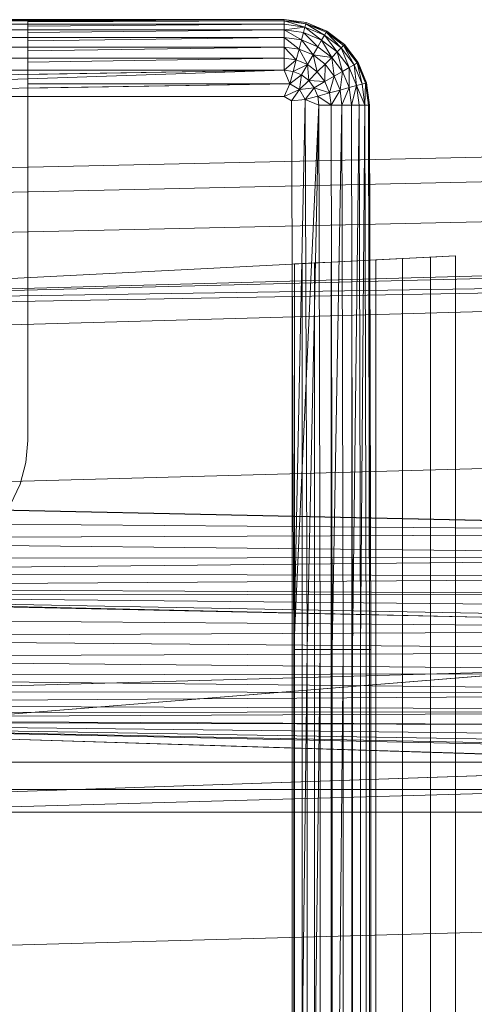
# Model space of a CAD drawing. Header units: metres. Extents: x 391.1 to 430.4, y 12.7 to 28.4.
# Tile 109 of 168: x 407.4818 to 407.5598, y 26.4867 to 26.6556. Entities that reach past the tile are written whole.
import ezdxf

# ---------------------------------------------------------------- set-up
doc = ezdxf.new("R2010")
doc.units = ezdxf.units.M
doc.layers.add('A-DETL-____-MBND', color=7, linetype='Continuous', lineweight=18)

# ---------------------------------------------------------------- blocks, each defined once
blk = doc.blocks.new('Family - Inodor PB-155487-02_PCI_P0')
at = {"layer": 'A-DETL-____-MBND', "color": 253, "true_color": 0xaaaaaa}
for p, q in [((0.01521, 0.40291), (0.15024, 0.40291)), ((0.01521, 0.40291), (0.15024, 0.40291)), ((0.01521, 0.40291), (0.15024, 0.40291)), ((0.15024, 0.40291), (0.01521, 0.40291)), ((0.15024, 0.40271), (0.01521, 0.40271)), ((0.15024, 0.40211), (0.01521, 0.40211)), ((0.10628, 0.4029), (0.04768, 0.4029)), ((0.10628, 0.40284), (0.15024, 0.40291)), ((0.15024, 0.40291), (0.10628, 0.40284)), ((0.10628, 0.40284), (0.10628, 0.4029)), ((0.10628, 0.40284), (0.10628, 0.40271)), ((0.15024, 0.40271), (0.10628, 0.40271)), ((0.10628, 0.40271), (0.15024, 0.40271)), ((0.10628, 0.40271), (0.10628, 0.40251)), ((0.15024, 0.40271), (0.10628, 0.40251)), ((0.15024, 0.40271), (0.10628, 0.40251)), ((0.10628, 0.40251), (0.10628, 0.40211)), ((0.15024, 0.40211), (0.10628, 0.40211)), ((0.10628, 0.40211), (0.15024, 0.40211)), ((0.10628, 0.40211), (0.10628, 0.40179)), ((0.15024, 0.40211), (0.10628, 0.40179)), ((0.15024, 0.40211), (0.10628, 0.40179)), ((0.15024, 0.40291), (0.15024, 0.40271)), ((0.15024, 0.40291), (0.15403, 0.40241)), ((0.15024, 0.40291), (0.15403, 0.40241)), ((0.15024, 0.40291), (0.15403, 0.40241)), ((0.15024, 0.40291), (0.15024, 0.40271)), ((0.15398, 0.40221), (0.15024, 0.40291)), ((0.15024, 0.40271), (0.15024, 0.40291)), ((0.15403, 0.40241), (0.15024, 0.40291)), ((0.15398, 0.40221), (0.15024, 0.40291)), ((0.15398, 0.40221), (0.15024, 0.40271)), ((0.15024, 0.40271), (0.15024, 0.40211)), ((0.15398, 0.40221), (0.15024, 0.40271)), ((0.15398, 0.40221), (0.15024, 0.40271)), ((0.15382, 0.40164), (0.15024, 0.40271)), ((0.15024, 0.40271), (0.15024, 0.40211)), ((0.15382, 0.40164), (0.15024, 0.40271)), ((0.15024, 0.40211), (0.15024, 0.40271)), ((0.15382, 0.40164), (0.15024, 0.40211)), ((0.15024, 0.40114), (0.15024, 0.40211)), ((0.15382, 0.40164), (0.15024, 0.40211)), ((0.15382, 0.40164), (0.15024, 0.40211)), ((0.15024, 0.40114), (0.15024, 0.40211)), ((0.15024, 0.40211), (0.15024, 0.40114)), ((0.15398, 0.40221), (0.15382, 0.40164)), ((0.15398, 0.40221), (0.15382, 0.40164)), ((0.15382, 0.40164), (0.15398, 0.40221)), ((0.15403, 0.40241), (0.15398, 0.40221)), ((0.15403, 0.40241), (0.15398, 0.40221)), ((0.15398, 0.40221), (0.15403, 0.40241)), ((0.15746, 0.40077), (0.15398, 0.40221)), ((0.15756, 0.40094), (0.15398, 0.40221)), ((0.15716, 0.40025), (0.15398, 0.40221)), ((0.15756, 0.40094), (0.15398, 0.40221)), ((0.15746, 0.40077), (0.15398, 0.40221)), ((0.15746, 0.40077), (0.15398, 0.40221)), ((0.15716, 0.40025), (0.15398, 0.40221)), ((0.15403, 0.40241), (0.15756, 0.40094)), ((0.15403, 0.40241), (0.15756, 0.40094)), ((0.15403, 0.40241), (0.15756, 0.40094)), ((0.15756, 0.40094), (0.15403, 0.40241)), ((0.15024, 0.40114), (0.01521, 0.40114)), ((0.10628, 0.40179), (0.10628, 0.40114)), ((0.15024, 0.40114), (0.10628, 0.40114)), ((0.10628, 0.40114), (0.15024, 0.40114)), ((0.10628, 0.40114), (0.10628, 0.40071)), ((0.15024, 0.40114), (0.10628, 0.40071)), ((0.15024, 0.40114), (0.10628, 0.40071)), ((0.10628, 0.40071), (0.10628, 0.39982)), ((0.15382, 0.40164), (0.15024, 0.40114)), ((0.15024, 0.40114), (0.15382, 0.40164)), ((0.15357, 0.4007), (0.15024, 0.40114)), ((0.15024, 0.40114), (0.15024, 0.39982)), ((0.15357, 0.4007), (0.15024, 0.40114)), ((0.15357, 0.4007), (0.15024, 0.40114)), ((0.15323, 0.39942), (0.15024, 0.40114)), ((0.15024, 0.40114), (0.15024, 0.39982)), ((0.15323, 0.39942), (0.15024, 0.40114)), ((0.15024, 0.39982), (0.15024, 0.40114)), ((0.15357, 0.4007), (0.15323, 0.39942)), ((0.15357, 0.4007), (0.15323, 0.39942)), ((0.15323, 0.39942), (0.15357, 0.4007)), ((0.15382, 0.40164), (0.15357, 0.4007)), ((0.15357, 0.4007), (0.15382, 0.40164)), ((0.15357, 0.4007), (0.15382, 0.40164)), ((0.15668, 0.39941), (0.15357, 0.4007)), ((0.15668, 0.39941), (0.15357, 0.4007)), ((0.15602, 0.39827), (0.15357, 0.4007)), ((0.15668, 0.39941), (0.15357, 0.4007)), ((0.15602, 0.39827), (0.15357, 0.4007)), ((0.15716, 0.40025), (0.15382, 0.40164)), ((0.15716, 0.40025), (0.15382, 0.40164)), ((0.15668, 0.39941), (0.15382, 0.40164)), ((0.15716, 0.40025), (0.15382, 0.40164)), ((0.15668, 0.39941), (0.15382, 0.40164)), ((0.15746, 0.40077), (0.15716, 0.40025)), ((0.15746, 0.40077), (0.15716, 0.40025)), ((0.15716, 0.40025), (0.15746, 0.40077)), ((0.15756, 0.40094), (0.15746, 0.40077)), ((0.15756, 0.40094), (0.15746, 0.40077)), ((0.15746, 0.40077), (0.15756, 0.40094)), ((0.16045, 0.39847), (0.15746, 0.40077)), ((0.1606, 0.39862), (0.15746, 0.40077)), ((0.16003, 0.39805), (0.15746, 0.40077)), ((0.1606, 0.39862), (0.15746, 0.40077)), ((0.16045, 0.39847), (0.15746, 0.40077)), ((0.16045, 0.39847), (0.15746, 0.40077)), ((0.16003, 0.39805), (0.15746, 0.40077)), ((0.15756, 0.40094), (0.1606, 0.39862)), ((0.15756, 0.40094), (0.1606, 0.39862)), ((0.15756, 0.40094), (0.1606, 0.39862)), ((0.1606, 0.39862), (0.15756, 0.40094)), ((0.15024, 0.39982), (0.01521, 0.39982)), ((0.15024, 0.39982), (0.10628, 0.39982)), ((0.10628, 0.39982), (0.15024, 0.39982)), ((0.10628, 0.39982), (0.10628, 0.39929)), ((0.15024, 0.39982), (0.10628, 0.39929)), ((0.15024, 0.39982), (0.10628, 0.39929)), ((0.10628, 0.39929), (0.10628, 0.39819)), ((0.15323, 0.39942), (0.15024, 0.39982)), ((0.15024, 0.39982), (0.15024, 0.39819)), ((0.15323, 0.39942), (0.15024, 0.39982)), ((0.15323, 0.39942), (0.15024, 0.39982)), ((0.15281, 0.39785), (0.15024, 0.39982)), ((0.15024, 0.39982), (0.15024, 0.39819)), ((0.15281, 0.39785), (0.15024, 0.39982)), ((0.15024, 0.39819), (0.15024, 0.39982)), ((0.15323, 0.39942), (0.15281, 0.39785)), ((0.15323, 0.39942), (0.15281, 0.39785)), ((0.15281, 0.39785), (0.15323, 0.39942)), ((0.15602, 0.39827), (0.15323, 0.39942)), ((0.15602, 0.39827), (0.15323, 0.39942)), ((0.15602, 0.39827), (0.15323, 0.39942)), ((0.1552, 0.39686), (0.15323, 0.39942)), ((0.1552, 0.39686), (0.15323, 0.39942)), ((0.15668, 0.39941), (0.15602, 0.39827)), ((0.15668, 0.39941), (0.15602, 0.39827)), ((0.15602, 0.39827), (0.15668, 0.39941)), ((0.15716, 0.40025), (0.15668, 0.39941)), ((0.15716, 0.40025), (0.15668, 0.39941)), ((0.15668, 0.39941), (0.15716, 0.40025)), ((0.15935, 0.39736), (0.15668, 0.39941)), ((0.15935, 0.39736), (0.15668, 0.39941)), ((0.15841, 0.39643), (0.15668, 0.39941)), ((0.15935, 0.39736), (0.15668, 0.39941)), ((0.15841, 0.39643), (0.15668, 0.39941)), ((0.16003, 0.39805), (0.15716, 0.40025)), ((0.16003, 0.39805), (0.15716, 0.40025)), ((0.15935, 0.39736), (0.15716, 0.40025)), ((0.16003, 0.39805), (0.15716, 0.40025)), ((0.15935, 0.39736), (0.15716, 0.40025)), ((0.1606, 0.39862), (0.16045, 0.39847)), ((0.1606, 0.39862), (0.16045, 0.39847)), ((0.16045, 0.39847), (0.1606, 0.39862)), ((0.1606, 0.39862), (0.16292, 0.39558)), ((0.1606, 0.39862), (0.16292, 0.39558)), ((0.1606, 0.39862), (0.16292, 0.39558)), ((0.16275, 0.39548), (0.1606, 0.39862)), ((0.16292, 0.39558), (0.1606, 0.39862)), ((0.16275, 0.39548), (0.1606, 0.39862)), ((0.15024, 0.39819), (0.01521, 0.39819)), ((0.15024, 0.39819), (0.10628, 0.39819)), ((0.10628, 0.39819), (0.15024, 0.39819)), ((0.10628, 0.39819), (0.10628, 0.39758)), ((0.15024, 0.39819), (0.10628, 0.39758)), ((0.15024, 0.39819), (0.10628, 0.39758)), ((0.10628, 0.39758), (0.10628, 0.39631)), ((0.15281, 0.39785), (0.15024, 0.39819)), ((0.15024, 0.39819), (0.15024, 0.39631)), ((0.15281, 0.39785), (0.15024, 0.39819)), ((0.15281, 0.39785), (0.15024, 0.39819)), ((0.15232, 0.39603), (0.15024, 0.39819)), ((0.15024, 0.39819), (0.15024, 0.39631)), ((0.15232, 0.39603), (0.15024, 0.39819)), ((0.15024, 0.39631), (0.15024, 0.39819)), ((0.15281, 0.39785), (0.15232, 0.39603)), ((0.15281, 0.39785), (0.15232, 0.39603)), ((0.15232, 0.39603), (0.15281, 0.39785)), ((0.1552, 0.39686), (0.15281, 0.39785)), ((0.1552, 0.39686), (0.15281, 0.39785)), ((0.1552, 0.39686), (0.15281, 0.39785)), ((0.15426, 0.39523), (0.15281, 0.39785)), ((0.15426, 0.39523), (0.15281, 0.39785)), ((0.15602, 0.39827), (0.1552, 0.39686)), ((0.15602, 0.39827), (0.1552, 0.39686)), ((0.1552, 0.39686), (0.15602, 0.39827)), ((0.15841, 0.39643), (0.15602, 0.39827)), ((0.15841, 0.39643), (0.15602, 0.39827)), ((0.15841, 0.39643), (0.15602, 0.39827)), ((0.15935, 0.39736), (0.15841, 0.39643)), ((0.15935, 0.39736), (0.15841, 0.39643)), ((0.15841, 0.39643), (0.15935, 0.39736)), ((0.16003, 0.39805), (0.15935, 0.39736)), ((0.16003, 0.39805), (0.15935, 0.39736)), ((0.15935, 0.39736), (0.16003, 0.39805)), ((0.16139, 0.3947), (0.15935, 0.39736)), ((0.16139, 0.3947), (0.15935, 0.39736)), ((0.16025, 0.39404), (0.15935, 0.39736)), ((0.16139, 0.3947), (0.15935, 0.39736)), ((0.16025, 0.39404), (0.15935, 0.39736)), ((0.16045, 0.39847), (0.16003, 0.39805)), ((0.16045, 0.39847), (0.16003, 0.39805)), ((0.16003, 0.39805), (0.16045, 0.39847)), ((0.16223, 0.39518), (0.16003, 0.39805)), ((0.16223, 0.39518), (0.16003, 0.39805)), ((0.16139, 0.3947), (0.16003, 0.39805)), ((0.16223, 0.39518), (0.16003, 0.39805)), ((0.16139, 0.3947), (0.16003, 0.39805)), ((0.16275, 0.39548), (0.16045, 0.39847)), ((0.16275, 0.39548), (0.16045, 0.39847)), ((0.16223, 0.39518), (0.16045, 0.39847)), ((0.16275, 0.39548), (0.16045, 0.39847)), ((0.16223, 0.39518), (0.16045, 0.39847)), ((0.15024, 0.39631), (0.01521, 0.39631)), ((0.15024, 0.39631), (0.10628, 0.39631)), ((0.10628, 0.39631), (0.15024, 0.39631)), ((0.10628, 0.39631), (0.10628, 0.39563)), ((0.15024, 0.39631), (0.10628, 0.39563)), ((0.15024, 0.39631), (0.10628, 0.39563)), ((0.10628, 0.39563), (0.10628, 0.39423)), ((0.15232, 0.39603), (0.15024, 0.39631)), ((0.15024, 0.39423), (0.15024, 0.39631)), ((0.15232, 0.39603), (0.15024, 0.39631)), ((0.15232, 0.39603), (0.15024, 0.39631)), ((0.15024, 0.39423), (0.15024, 0.39631)), ((0.15024, 0.39631), (0.15024, 0.39423)), ((0.15232, 0.39603), (0.15024, 0.39423)), ((0.15024, 0.39423), (0.15232, 0.39603)), ((0.15178, 0.39402), (0.15232, 0.39603)), ((0.15178, 0.39402), (0.15232, 0.39603)), ((0.15178, 0.39402), (0.15232, 0.39603)), ((0.15426, 0.39523), (0.15232, 0.39603)), ((0.15426, 0.39523), (0.15232, 0.39603)), ((0.15426, 0.39523), (0.15232, 0.39603)), ((0.1552, 0.39686), (0.15426, 0.39523)), ((0.1552, 0.39686), (0.15426, 0.39523)), ((0.15426, 0.39523), (0.1552, 0.39686)), ((0.15726, 0.39528), (0.1552, 0.39686)), ((0.15841, 0.39643), (0.1552, 0.39686)), ((0.15841, 0.39643), (0.1552, 0.39686)), ((0.15726, 0.39528), (0.1552, 0.39686)), ((0.15726, 0.39528), (0.1552, 0.39686)), ((0.15593, 0.39395), (0.1552, 0.39686)), ((0.15593, 0.39395), (0.1552, 0.39686)), ((0.15726, 0.39528), (0.15593, 0.39395)), ((0.15726, 0.39528), (0.15593, 0.39395)), ((0.15593, 0.39395), (0.15726, 0.39528)), ((0.15721, 0.39228), (0.15726, 0.39528)), ((0.15721, 0.39228), (0.15726, 0.39528)), ((0.15841, 0.39643), (0.15726, 0.39528)), ((0.15841, 0.39643), (0.15726, 0.39528)), ((0.15726, 0.39528), (0.15841, 0.39643)), ((0.15884, 0.39322), (0.15726, 0.39528)), ((0.15884, 0.39322), (0.15726, 0.39528)), ((0.15884, 0.39322), (0.15726, 0.39528)), ((0.16025, 0.39404), (0.15841, 0.39643)), ((0.16025, 0.39404), (0.15841, 0.39643)), ((0.15884, 0.39322), (0.15841, 0.39643)), ((0.16025, 0.39404), (0.15841, 0.39643)), ((0.15884, 0.39322), (0.15841, 0.39643)), ((0.16275, 0.39548), (0.16223, 0.39518)), ((0.16275, 0.39548), (0.16223, 0.39518)), ((0.16223, 0.39518), (0.16275, 0.39548)), ((0.16292, 0.39558), (0.16275, 0.39548)), ((0.16292, 0.39558), (0.16275, 0.39548)), ((0.16275, 0.39548), (0.16292, 0.39558)), ((0.16419, 0.392), (0.16275, 0.39548)), ((0.16419, 0.392), (0.16275, 0.39548)), ((0.16362, 0.39184), (0.16275, 0.39548)), ((0.16419, 0.392), (0.16275, 0.39548)), ((0.16362, 0.39184), (0.16275, 0.39548)), ((0.16292, 0.39558), (0.16439, 0.39205)), ((0.16292, 0.39558), (0.16439, 0.39205)), ((0.16292, 0.39558), (0.16439, 0.39205)), ((0.16419, 0.392), (0.16292, 0.39558)), ((0.16439, 0.39205), (0.16292, 0.39558)), ((0.16419, 0.392), (0.16292, 0.39558)), ((0.15024, 0.39423), (0.01521, 0.39423)), ((0.15024, 0.39423), (0.01521, 0.39201)), ((0.15024, 0.39423), (0.01521, 0.38973)), ((0.15024, 0.39423), (0.10628, 0.39423)), ((0.10628, 0.39423), (0.15024, 0.39423)), ((0.10628, 0.39423), (0.10628, 0.3935)), ((0.15024, 0.39423), (0.10628, 0.3935)), ((0.15024, 0.39423), (0.10628, 0.3935)), ((0.15178, 0.39402), (0.15024, 0.39423)), ((0.15121, 0.39188), (0.15024, 0.39423)), ((0.15178, 0.39402), (0.15024, 0.39423)), ((0.15178, 0.39402), (0.15024, 0.39423)), ((0.15121, 0.39188), (0.15024, 0.39423)), ((0.15024, 0.39423), (0.15121, 0.39188)), ((0.15178, 0.39402), (0.15121, 0.39188)), ((0.15178, 0.39402), (0.15121, 0.39188)), ((0.15121, 0.39188), (0.15178, 0.39402)), ((0.15426, 0.39523), (0.15178, 0.39402)), ((0.15178, 0.39402), (0.15426, 0.39523)), ((0.15322, 0.39343), (0.15178, 0.39402)), ((0.15322, 0.39343), (0.15178, 0.39402)), ((0.15322, 0.39343), (0.15178, 0.39402)), ((0.15426, 0.39523), (0.15322, 0.39343)), ((0.15322, 0.39343), (0.15426, 0.39523)), ((0.15322, 0.39343), (0.15426, 0.39523)), ((0.15593, 0.39395), (0.15426, 0.39523)), ((0.15593, 0.39395), (0.15426, 0.39523)), ((0.15593, 0.39395), (0.15426, 0.39523)), ((0.15446, 0.39248), (0.15426, 0.39523)), ((0.15446, 0.39248), (0.15426, 0.39523)), ((0.15593, 0.39395), (0.15446, 0.39248)), ((0.15593, 0.39395), (0.15446, 0.39248)), ((0.15446, 0.39248), (0.15593, 0.39395)), ((0.15721, 0.39228), (0.15593, 0.39395)), ((0.15721, 0.39228), (0.15593, 0.39395)), ((0.15721, 0.39228), (0.15593, 0.39395)), ((0.16025, 0.39404), (0.15884, 0.39322)), ((0.16025, 0.39404), (0.15884, 0.39322)), ((0.15884, 0.39322), (0.16025, 0.39404)), ((0.15983, 0.39083), (0.16025, 0.39404)), ((0.15983, 0.39083), (0.16025, 0.39404)), ((0.16139, 0.3947), (0.16025, 0.39404)), ((0.16139, 0.3947), (0.16025, 0.39404)), ((0.16025, 0.39404), (0.16139, 0.3947)), ((0.1614, 0.39125), (0.16025, 0.39404)), ((0.1614, 0.39125), (0.16025, 0.39404)), ((0.1614, 0.39125), (0.16025, 0.39404)), ((0.16223, 0.39518), (0.16139, 0.3947)), ((0.16223, 0.39518), (0.16139, 0.3947)), ((0.16139, 0.3947), (0.16223, 0.39518)), ((0.16268, 0.39159), (0.16139, 0.3947)), ((0.16268, 0.39159), (0.16139, 0.3947)), ((0.1614, 0.39125), (0.16139, 0.3947)), ((0.16268, 0.39159), (0.16139, 0.3947)), ((0.1614, 0.39125), (0.16139, 0.3947)), ((0.16362, 0.39184), (0.16223, 0.39518)), ((0.16362, 0.39184), (0.16223, 0.39518)), ((0.16268, 0.39159), (0.16223, 0.39518)), ((0.16362, 0.39184), (0.16223, 0.39518)), ((0.16268, 0.39159), (0.16223, 0.39518)), ((0.15121, 0.39188), (0.01521, 0.38973)), ((0.10628, 0.3935), (0.10628, 0.39192)), ((0.15121, 0.39188), (0.10628, 0.39192)), ((0.10628, 0.39192), (0.15121, 0.39188)), ((0.10628, 0.39192), (0.10628, 0.39117)), ((0.15121, 0.39188), (0.10628, 0.39117)), ((0.15121, 0.39188), (0.10628, 0.39117)), ((0.15024, 0.38973), (0.15121, 0.39188)), ((0.15121, 0.39188), (0.15024, 0.38973)), ((0.15024, 0.38973), (0.15121, 0.39188)), ((0.15322, 0.39343), (0.15121, 0.39188)), ((0.15322, 0.39343), (0.15121, 0.39188)), ((0.15121, 0.39188), (0.15322, 0.39343)), ((0.15289, 0.39091), (0.15121, 0.39188)), ((0.15289, 0.39091), (0.15121, 0.39188)), ((0.15289, 0.39091), (0.15322, 0.39343)), ((0.15289, 0.39091), (0.15322, 0.39343)), ((0.15289, 0.39091), (0.15322, 0.39343)), ((0.15446, 0.39248), (0.15289, 0.39091)), ((0.15446, 0.39248), (0.15289, 0.39091)), ((0.15289, 0.39091), (0.15446, 0.39248)), ((0.15446, 0.39248), (0.15322, 0.39343)), ((0.15446, 0.39248), (0.15322, 0.39343)), ((0.15446, 0.39248), (0.15322, 0.39343)), ((0.15541, 0.39124), (0.15446, 0.39248)), ((0.15721, 0.39228), (0.15446, 0.39248)), ((0.15721, 0.39228), (0.15446, 0.39248)), ((0.15541, 0.39124), (0.15446, 0.39248)), ((0.15541, 0.39124), (0.15446, 0.39248)), ((0.15721, 0.39228), (0.15541, 0.39124)), ((0.15721, 0.39228), (0.15541, 0.39124)), ((0.15541, 0.39124), (0.15721, 0.39228)), ((0.15884, 0.39322), (0.15721, 0.39228)), ((0.15884, 0.39322), (0.15721, 0.39228)), ((0.15721, 0.39228), (0.15884, 0.39322)), ((0.15801, 0.39034), (0.15721, 0.39228)), ((0.15801, 0.39034), (0.15721, 0.39228)), ((0.15801, 0.39034), (0.15721, 0.39228)), ((0.15801, 0.39034), (0.15884, 0.39322)), ((0.15801, 0.39034), (0.15884, 0.39322)), ((0.15983, 0.39083), (0.15884, 0.39322)), ((0.15983, 0.39083), (0.15884, 0.39322)), ((0.15983, 0.39083), (0.15884, 0.39322)), ((0.16419, 0.392), (0.16362, 0.39184)), ((0.16419, 0.392), (0.16362, 0.39184)), ((0.16362, 0.39184), (0.16419, 0.392)), ((0.16409, 0.38826), (0.16419, 0.392)), ((0.16409, 0.38826), (0.16419, 0.392)), ((0.16439, 0.39205), (0.16419, 0.392)), ((0.16439, 0.39205), (0.16419, 0.392)), ((0.16419, 0.392), (0.16439, 0.39205)), ((0.16469, 0.38826), (0.16419, 0.392)), ((0.16469, 0.38826), (0.16419, 0.392)), ((0.16469, 0.38826), (0.16419, 0.392)), ((0.16439, 0.39205), (0.16489, 0.38826)), ((0.16439, 0.39205), (0.16489, 0.38826)), ((0.16439, 0.39205), (0.16489, 0.38826)), ((0.16469, 0.38826), (0.16439, 0.39205)), ((0.16489, 0.38826), (0.16439, 0.39205)), ((0.16469, 0.38826), (0.16439, 0.39205)), ((0.10628, 0.39117), (0.10628, 0.38973)), ((0.15289, 0.39091), (0.15024, 0.38973)), ((0.15024, 0.38973), (0.15289, 0.39091)), ((0.15289, 0.39091), (0.15151, 0.38899)), ((0.15151, 0.38899), (0.15289, 0.39091)), ((0.15151, 0.38899), (0.15289, 0.39091)), ((0.15541, 0.39124), (0.15289, 0.39091)), ((0.15541, 0.39124), (0.15289, 0.39091)), ((0.15289, 0.39091), (0.15541, 0.39124)), ((0.15386, 0.38923), (0.15289, 0.39091)), ((0.15386, 0.38923), (0.15289, 0.39091)), ((0.15386, 0.38923), (0.15289, 0.39091)), ((0.15541, 0.39124), (0.15386, 0.38923)), ((0.15386, 0.38923), (0.15541, 0.39124)), ((0.15386, 0.38923), (0.15541, 0.39124)), ((0.156, 0.3898), (0.15541, 0.39124)), ((0.15801, 0.39034), (0.15541, 0.39124)), ((0.15801, 0.39034), (0.15541, 0.39124)), ((0.156, 0.3898), (0.15541, 0.39124)), ((0.156, 0.3898), (0.15541, 0.39124)), ((0.15801, 0.39034), (0.156, 0.3898)), ((0.15801, 0.39034), (0.156, 0.3898)), ((0.156, 0.3898), (0.15801, 0.39034)), ((0.15983, 0.39083), (0.15801, 0.39034)), ((0.15983, 0.39083), (0.15801, 0.39034)), ((0.15801, 0.39034), (0.15983, 0.39083)), ((0.15829, 0.38826), (0.15801, 0.39034)), ((0.15829, 0.38826), (0.15801, 0.39034)), ((0.15829, 0.38826), (0.15801, 0.39034)), ((0.15829, 0.38826), (0.15983, 0.39083)), ((0.15829, 0.38826), (0.15983, 0.39083)), ((0.1614, 0.39125), (0.15983, 0.39083)), ((0.1614, 0.39125), (0.15983, 0.39083)), ((0.15983, 0.39083), (0.1614, 0.39125)), ((0.16017, 0.38826), (0.15983, 0.39083)), ((0.16017, 0.38826), (0.15983, 0.39083)), ((0.16017, 0.38826), (0.15983, 0.39083)), ((0.16017, 0.38826), (0.1614, 0.39125)), ((0.16017, 0.38826), (0.1614, 0.39125)), ((0.16268, 0.39159), (0.1614, 0.39125)), ((0.16268, 0.39159), (0.1614, 0.39125)), ((0.1614, 0.39125), (0.16268, 0.39159)), ((0.1618, 0.38826), (0.1614, 0.39125)), ((0.1618, 0.38826), (0.1614, 0.39125)), ((0.1618, 0.38826), (0.1614, 0.39125)), ((0.1618, 0.38826), (0.16268, 0.39159)), ((0.1618, 0.38826), (0.16268, 0.39159)), ((0.16362, 0.39184), (0.16268, 0.39159)), ((0.16362, 0.39184), (0.16268, 0.39159)), ((0.16268, 0.39159), (0.16362, 0.39184)), ((0.16268, 0.39159), (0.16312, 0.38826)), ((0.16409, 0.38826), (0.16268, 0.39159)), ((0.16312, 0.38826), (0.16268, 0.39159)), ((0.16409, 0.38826), (0.16268, 0.39159)), ((0.16312, 0.38826), (0.16268, 0.39159)), ((0.16409, 0.38826), (0.16362, 0.39184)), ((0.16409, 0.38826), (0.16362, 0.39184)), ((0.16409, 0.38826), (0.16362, 0.39184)), ((0.15024, 0.38973), (0.01521, 0.38973)), ((0.15024, 0.38973), (0.10628, 0.38973)), ((0.10628, 0.38973), (0.15024, 0.38973)), ((0.10628, 0.38973), (0.10628, 0.38949)), ((0.10628, 0.38949), (0.10628, 0.35922)), ((0.15151, 0.38899), (0.15024, 0.38973)), ((0.15151, 0.38899), (0.15024, 0.38973)), ((0.15024, 0.38973), (0.15151, 0.38899)), ((0.15386, 0.38923), (0.15151, 0.38899)), ((0.15386, 0.38923), (0.15151, 0.38899)), ((0.15386, 0.38923), (0.15151, 0.38899)), ((0.15191, 0.29485), (0.15151, 0.38899)), ((0.15151, 0.38899), (0.15191, 0.29485)), ((0.15191, 0.29485), (0.15151, 0.38899)), ((0.15386, 0.38923), (0.15191, 0.29485)), ((0.15191, 0.29485), (0.15386, 0.38923)), ((0.156, 0.3898), (0.15386, 0.38923)), ((0.156, 0.3898), (0.15386, 0.38923)), ((0.15386, 0.38923), (0.156, 0.3898)), ((0.15621, 0.38826), (0.15386, 0.38923)), ((0.15621, 0.38826), (0.15386, 0.38923)), ((0.15621, 0.38826), (0.15386, 0.38923)), ((0.15419, 0.29485), (0.15386, 0.38923)), ((0.15419, 0.29485), (0.15386, 0.38923)), ((0.156, 0.3898), (0.15621, 0.38826)), ((0.15829, 0.38826), (0.156, 0.3898)), ((0.15621, 0.38826), (0.156, 0.3898)), ((0.15829, 0.38826), (0.156, 0.3898)), ((0.15621, 0.38826), (0.156, 0.3898)), ((0.15621, 0.38826), (0.15191, 0.29485)), ((0.15621, 0.38826), (0.15419, 0.29485)), ((0.15621, 0.38826), (0.15419, 0.29485)), ((0.15419, 0.29485), (0.15621, 0.38826)), ((0.15829, 0.38826), (0.15621, 0.38826)), ((0.15641, 0.29485), (0.15621, 0.38826)), ((0.15829, 0.38826), (0.15621, 0.38826)), ((0.15829, 0.38826), (0.15621, 0.38826)), ((0.15641, 0.29485), (0.15621, 0.38826)), ((0.15641, 0.29485), (0.15621, 0.38826)), ((0.16017, 0.38826), (0.15829, 0.38826)), ((0.15849, 0.29485), (0.15829, 0.38826)), ((0.16017, 0.38826), (0.15829, 0.38826)), ((0.15829, 0.38826), (0.15849, 0.29485)), ((0.16017, 0.38826), (0.15829, 0.38826)), ((0.15849, 0.29485), (0.15829, 0.38826)), ((0.16017, 0.38826), (0.15849, 0.29485)), ((0.15849, 0.29485), (0.16017, 0.38826)), ((0.1618, 0.38826), (0.16017, 0.38826)), ((0.16037, 0.29485), (0.16017, 0.38826)), ((0.1618, 0.38826), (0.16017, 0.38826)), ((0.1618, 0.38826), (0.16017, 0.38826)), ((0.16037, 0.29485), (0.16017, 0.38826)), ((0.16037, 0.29485), (0.16017, 0.38826)), ((0.16312, 0.38826), (0.1618, 0.38826)), ((0.162, 0.29485), (0.1618, 0.38826)), ((0.16312, 0.38826), (0.1618, 0.38826)), ((0.1618, 0.38826), (0.162, 0.29485)), ((0.16312, 0.38826), (0.1618, 0.38826)), ((0.162, 0.29485), (0.1618, 0.38826)), ((0.16312, 0.38826), (0.162, 0.29485)), ((0.162, 0.29485), (0.16312, 0.38826)), ((0.16409, 0.38826), (0.16312, 0.38826)), ((0.16332, 0.29485), (0.16312, 0.38826)), ((0.16409, 0.38826), (0.16312, 0.38826)), ((0.16409, 0.38826), (0.16312, 0.38826)), ((0.16332, 0.29485), (0.16312, 0.38826)), ((0.16332, 0.29485), (0.16312, 0.38826)), ((0.16409, 0.38826), (0.16332, 0.29485)), ((0.16332, 0.29485), (0.16409, 0.38826)), ((0.16469, 0.38826), (0.16409, 0.38826)), ((0.16429, 0.29485), (0.16409, 0.38826)), ((0.16469, 0.38826), (0.16409, 0.38826)), ((0.16469, 0.38826), (0.16409, 0.38826)), ((0.16429, 0.29485), (0.16409, 0.38826)), ((0.16429, 0.29485), (0.16409, 0.38826)), ((0.16489, 0.38826), (0.16469, 0.38826)), ((0.16489, 0.29485), (0.16469, 0.38826)), ((0.16489, 0.38826), (0.16469, 0.38826)), ((0.16469, 0.38826), (0.16489, 0.29485)), ((0.16489, 0.38826), (0.16469, 0.38826)), ((0.16489, 0.29485), (0.16469, 0.38826)), ((0.16489, 0.38826), (0.16509, 0.29485)), ((0.16489, 0.38826), (0.16489, 0.01465)), ((0.16489, 0.38826), (0.16489, 0.01465)), ((0.16489, 0.38826), (0.16489, 0.29485)), ((0.16509, 0.29485), (0.16489, 0.38826)), ((0.16489, 0.29485), (0.16489, 0.38826)), ((0.31954, 0.38234), (0, 0.37522)), ((0.31954, 0.38234), (0, 0.37522)), ((0.31971, 0.37812), (0.00022, 0.371)), ((0.31971, 0.37812), (0.00022, 0.371)), ((0.31998, 0.37128), (0.00056, 0.36417)), ((0.31998, 0.37128), (0.00056, 0.36417)), ((0.00127, 0.35389), (0.51095, 0.36797)), ((0.51095, 0.36678), (0.00127, 0.35389)), ((0.51095, 0.36184), (0.00127, 0.35389)), ((0.51095, 0.36184), (0.00127, 0.35271)), ((0.51095, 0.36184), (0.00127, 0.34776)), ((0.01521, 0.35403), (0.17966, 0.3624)), ((0.16188, 0.3615), (0.15833, 0.36132)), ((0.16188, 0.3615), (0.16187, 0.04318)), ((0.16598, 0.36171), (0.16188, 0.3615)), ((0.17052, 0.36194), (0.16598, 0.36171)), ((0.16598, 0.36171), (0.16598, 0.04297)), ((0.17536, 0.36218), (0.17052, 0.36194)), ((0.17052, 0.36194), (0.17052, 0.04274)), ((0.17966, 0.3624), (0.17536, 0.36218)), ((0.17536, 0.36218), (0.17536, 0.04249)), ((0.17966, 0.04228), (0.17966, 0.3624)), ((0.15161, 0.36098), (0.01521, 0.35403)), ((0.15205, 0.361), (0.15161, 0.36098)), ((0.15161, 0.36098), (0.15161, 0.0437)), ((0.15334, 0.36106), (0.15205, 0.361)), ((0.15205, 0.361), (0.15205, 0.04368)), ((0.15546, 0.36117), (0.15334, 0.36106)), ((0.15334, 0.36106), (0.15334, 0.04361)), ((0.15833, 0.36132), (0.15546, 0.36117)), ((0.15546, 0.36117), (0.15546, 0.04351)), ((0.15833, 0.36132), (0.15833, 0.04336)), ((0.10628, 0.35922), (0.10628, 0.35813)), ((0.10628, 0.35813), (0.10628, 0.33073)), ((0.51095, 0.33495), (0.00127, 0.32087)), ((0.10595, 0.32692), (0.10628, 0.33073)), ((0.10496, 0.32322), (0.10595, 0.32692)), ((0.10334, 0.31974), (0.10496, 0.32322)), ((0.28182, 0.31489), (0.00127, 0.32102)), ((0.00192, 0.32088), (0.28182, 0.31489)), ((0.28182, 0.31489), (0.00192, 0.32088)), ((0.28182, 0.31489), (0.00192, 0.31713)), ((0.28182, 0.31489), (0.00192, 0.31713)), ((0.28182, 0.31489), (0.00192, 0.31371)), ((0.00192, 0.31371), (0.28182, 0.31489)), ((0.28181, 0.31079), (0.00192, 0.31371)), ((0.28181, 0.31079), (0.00192, 0.31371)), ((0.28181, 0.31079), (0.00192, 0.31043)), ((0.00192, 0.30799), (0.28181, 0.31079)), ((0.00192, 0.31043), (0.28181, 0.31079)), ((0.00192, 0.30799), (0.28181, 0.31079)), ((0.28181, 0.30737), (0.00192, 0.30799)), ((0.28181, 0.30737), (0.00192, 0.30799)), ((0.28181, 0.30737), (0.00192, 0.30554)), ((0.00192, 0.30554), (0.28181, 0.30737)), ((0.28176, 0.29829), (0.00127, 0.30443)), ((0.00187, 0.30429), (0.28176, 0.29829)), ((0.28176, 0.29829), (0.00187, 0.30429)), ((0.28181, 0.30409), (0.00192, 0.30554)), ((0.28181, 0.30409), (0.00192, 0.30554)), ((0.28181, 0.30409), (0.00192, 0.30454)), ((0.28181, 0.30409), (0.00192, 0.30454)), ((0.28181, 0.30165), (0.00192, 0.30454)), ((0.28181, 0.30165), (0.00192, 0.30454)), ((0.28181, 0.2992), (0.00192, 0.30454)), ((0.28181, 0.2992), (0.00192, 0.30454)), ((0.28175, 0.2982), (0.00192, 0.30454)), ((0.28175, 0.2982), (0.00192, 0.30454)), ((0.51095, 0.29991), (0.00127, 0.28584)), ((0.28176, 0.29829), (0.00187, 0.30052)), ((0.28176, 0.29829), (0.00187, 0.30052)), ((0.28175, 0.2982), (0.00186, 0.27553)), ((0.00186, 0.27553), (0.28175, 0.2982)), ((0.28176, 0.29829), (0.00187, 0.29687)), ((0.00187, 0.29687), (0.28176, 0.29829)), ((0.28176, 0.29452), (0.00187, 0.29687)), ((0.28176, 0.29452), (0.00187, 0.29687)), ((0.28176, 0.29452), (0.00187, 0.29343)), ((0.00187, 0.29343), (0.28176, 0.29452)), ((0.15191, 0.10805), (0.15191, 0.29485)), ((0.15191, 0.29485), (0.15191, 0.10805)), ((0.15419, 0.29485), (0.15191, 0.29485)), ((0.15419, 0.29485), (0.15191, 0.10805)), ((0.15419, 0.29485), (0.15191, 0.29485)), ((0.15191, 0.10805), (0.15191, 0.29485)), ((0.15191, 0.10805), (0.15419, 0.29485)), ((0.15419, 0.10805), (0.15419, 0.29485)), ((0.15641, 0.29485), (0.15419, 0.29485)), ((0.15641, 0.29485), (0.15419, 0.10805)), ((0.15641, 0.29485), (0.15419, 0.29485)), ((0.15419, 0.10805), (0.15419, 0.29485)), ((0.15419, 0.10805), (0.15419, 0.29485)), ((0.15419, 0.10805), (0.15641, 0.29485)), ((0.15641, 0.10805), (0.15641, 0.29485)), ((0.15641, 0.29485), (0.15849, 0.29485)), ((0.15849, 0.29485), (0.15641, 0.29485)), ((0.15641, 0.10805), (0.15641, 0.29485)), ((0.15641, 0.10805), (0.15641, 0.29485)), ((0.15849, 0.10805), (0.15849, 0.29485)), ((0.16037, 0.29485), (0.15849, 0.29485)), ((0.15849, 0.29485), (0.15849, 0.10805)), ((0.16037, 0.29485), (0.15849, 0.10805)), ((0.16037, 0.29485), (0.15849, 0.29485)), ((0.15849, 0.10805), (0.15849, 0.29485)), ((0.15849, 0.10805), (0.16037, 0.29485)), ((0.16037, 0.10805), (0.16037, 0.29485)), ((0.16037, 0.29485), (0.162, 0.29485)), ((0.162, 0.29485), (0.16037, 0.29485)), ((0.16037, 0.10805), (0.16037, 0.29485)), ((0.16037, 0.10805), (0.16037, 0.29485)), ((0.16332, 0.29485), (0.162, 0.29485)), ((0.162, 0.10805), (0.162, 0.29485)), ((0.16332, 0.29485), (0.162, 0.29485)), ((0.162, 0.29485), (0.162, 0.10805)), ((0.16332, 0.29485), (0.162, 0.29485)), ((0.162, 0.10805), (0.162, 0.29485)), ((0.16429, 0.29485), (0.16332, 0.29485)), ((0.16332, 0.10805), (0.16332, 0.29485)), ((0.16429, 0.29485), (0.16332, 0.29485)), ((0.16332, 0.29485), (0.16332, 0.10805)), ((0.16429, 0.29485), (0.16332, 0.29485)), ((0.16332, 0.10805), (0.16332, 0.29485)), ((0.16489, 0.29485), (0.16429, 0.29485)), ((0.16429, 0.10805), (0.16429, 0.29485)), ((0.16429, 0.29485), (0.16489, 0.29485)), ((0.16429, 0.29485), (0.16429, 0.10805)), ((0.16489, 0.29485), (0.16429, 0.29485)), ((0.16429, 0.10805), (0.16429, 0.29485)), ((0.16509, 0.29485), (0.16489, 0.29485)), ((0.16489, 0.10805), (0.16489, 0.29485)), ((0.16509, 0.29485), (0.16489, 0.29485)), ((0.16489, 0.29485), (0.16489, 0.10805)), ((0.16509, 0.29485), (0.16489, 0.29485)), ((0.16489, 0.10805), (0.16489, 0.29485)), ((0.16509, 0.29485), (0.16509, 0.10805)), ((0.16509, 0.29485), (0.16509, 0.10805)), ((0.28176, 0.29086), (0.00187, 0.29343)), ((0.28176, 0.29086), (0.00187, 0.29343)), ((0.28176, 0.29086), (0.00187, 0.29033)), ((0.00187, 0.29033), (0.28176, 0.29086)), ((0.28176, 0.28743), (0.00187, 0.29033)), ((0.28176, 0.28743), (0.00187, 0.29033)), ((0.28176, 0.28743), (0.00187, 0.28766)), ((0.28176, 0.28743), (0.00187, 0.28766)), ((0.28176, 0.28743), (0.00187, 0.28548)), ((0.00187, 0.28548), (0.28176, 0.28743)), ((0.28176, 0.28433), (0.00187, 0.28548)), ((0.28176, 0.28433), (0.00187, 0.28548)), ((0.28176, 0.28433), (0.00187, 0.28388)), ((0.00187, 0.2829), (0.28176, 0.28433)), ((0.00187, 0.28388), (0.28176, 0.28433)), ((0.00187, 0.2829), (0.28176, 0.28433)), ((0.28176, 0.28165), (0.00187, 0.2829)), ((0.28176, 0.28165), (0.00187, 0.2829)), ((0.00187, 0.28259), (0.28176, 0.27659)), ((0.28176, 0.28165), (0.00187, 0.28259)), ((0.28176, 0.28165), (0.00187, 0.28259)), ((0.28176, 0.27948), (0.00187, 0.28259)), ((0.28176, 0.27948), (0.00187, 0.28259)), ((0.28176, 0.27788), (0.00187, 0.28259)), ((0.28176, 0.27788), (0.00187, 0.28259)), ((0.28176, 0.2769), (0.00187, 0.28259)), ((0.28176, 0.2769), (0.00187, 0.28259)), ((0.28176, 0.27659), (0.00187, 0.28259)), ((0.51154, 0.26697), (0.00187, 0.28259)), ((0.28176, 0.27659), (0.00187, 0.28259)), ((0.28176, 0.27659), (0.00187, 0.28259)), ((0.52327, 0.26645), (0.00187, 0.28259)), ((0.51154, 0.26697), (0.00187, 0.28259)), ((0.51095, 0.27916), (0.00127, 0.26508)), ((0.28176, 0.27659), (0.00186, 0.26697)), ((0.00186, 0.26697), (0.28176, 0.27659)), ((0.28176, 0.27553), (0.00186, 0.27553)), ((0.28176, 0.27553), (0.00186, 0.27553)), ((0.00186, 0.27086), (0.28176, 0.27086)), ((0.28176, 0.27086), (0.00186, 0.27086)), ((0.28176, 0.26697), (0.00186, 0.26697)), ((0.28176, 0.26697), (0.00186, 0.26697)), ((0.28176, 0.26697), (0.00186, 0.26697)), ((0.28176, 0.26697), (0.00186, 0.26697)), ((0.51095, 0.25539), (0.00127, 0.24131))]:
    blk.add_line(p, q, dxfattribs=at)
blk = doc.blocks.new('LONDR55-XX_ZZ-ARQ-CAA-M3D-Londres55_ifc-1-02_PCI_P0')
at = {"layer": 'A-DETL-____-MBND', "color": 253, "lineweight": 18, "true_color": 0xaaaaaa}
blk.add_blockref('Family - Inodor PB-155487-02_PCI_P0', (407.37693, 26.25274), dxfattribs=at)

msp = doc.modelspace()

# ---------------------------------------------------------------- block references
at = {"lineweight": 5}
msp.add_blockref('LONDR55-XX_ZZ-ARQ-CAA-M3D-Londres55_ifc-1-02_PCI_P0', (0, 0), dxfattribs=at)

doc.saveas('drawing.dxf')
